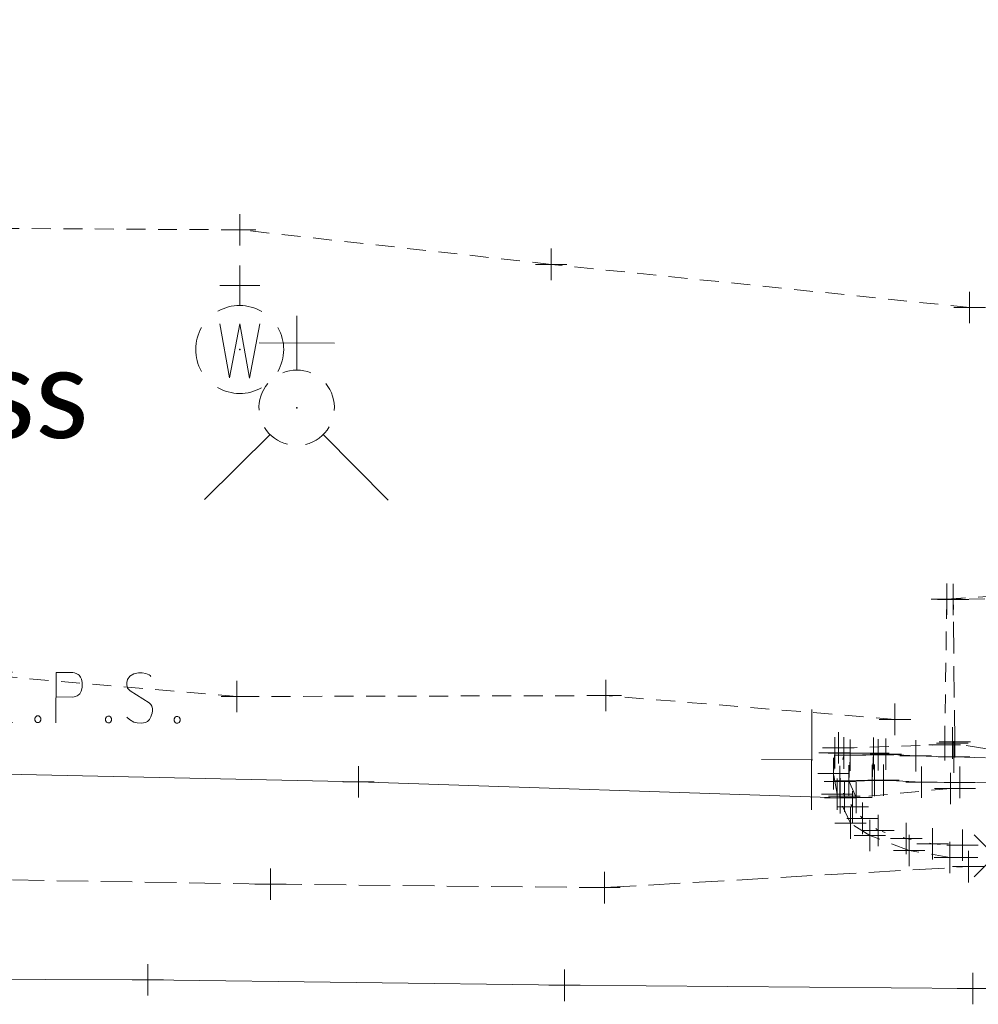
# Model space of a CAD drawing. Extents: x 146022 to 147316, y 438423 to 438809.
# Tile 11 of 256: x 146855 to 146885, y 438638 to 438669. Entities that reach past the tile are written whole.
import ezdxf

# ---------------------------------------------------------------- set-up
doc = ezdxf.new("R2010")
doc.units = 0
doc.header["$MEASUREMENT"] = 0
for name, pattern in [('DGN Style 1', [0.602689, 0.001003, -0.601686]), ('DGN Style 2', [1.00281, 0.601686, -0.401124]), ('DGN Style 3', [1.403934, 1.00281, -0.401124]), ('grltex', [0])]:
    doc.linetypes.add(name, pattern=pattern)
for name, color, linetype, lineweight in [('BR_X_SV_Abut', 230, 'DGN Style 3', 0), ('PM_X_Edge_Line', 40, 'Continuous', 0), ('PV_X_Curb', 120, 'DGN Style 1', 0), ('PV_X_Shoulder', 30, 'DGN Style 3', 0), ('RD_X_GR_Lt', 97, 'grltex', 0), ('RD_X_Text', 7, 'Continuous', 0), ('SN_X_Public', 3, 'Continuous', 0), ('SN_X_Public (Construction)', 3, 'Continuous', 0), ('SV_P_Mon_Cells_Set', 7, 'Continuous', 0), ('SV_X_Break_Lines', 4, 'DGN Style 2', 0), ('SV_X_Random_Point (Construction)', 7, 'Continuous', 0), ('SV_X_Toe_of_Slope', 193, 'DGN Style 2', 0), ('SV_X_Top_of_Bank', 97, 'DGN Style 2', 0), ('UT_X_Water_Cells', 133, 'Continuous', 0), ('UT_X_Water_Cells (Construction)', 133, 'Continuous', 0)]:
    doc.layers.add(name, color=color, linetype=linetype, lineweight=lineweight)
doc.layers.add('SV_X_Shot_Marker (Construction)', color=40, linetype='Continuous', lineweight=0, transparency=0.5)
doc.styles.add('Style-Calibri Light', font='calibril.ttf')

# ---------------------------------------------------------------- blocks, each defined once
blk = doc.blocks.new('IPS')
at = {"layer": 'SV_P_Mon_Cells_Set', "linetype": 'Continuous', "lineweight": 0}
h = blk.add_hatch(color=52, dxfattribs=at)
edge = h.paths.add_edge_path()
edge.add_arc((0, 0), 0.06, 0, 360)
at = {"layer": 'SV_P_Mon_Cells_Set', "color": 52, "linetype": 'Continuous', "lineweight": 0, "flags": 128}
for points in [[(0.1009, 0.0401), (0.1186, 0.0401)], [(0.1098, -0.0399), (0.1098, 0.0401)], [(0.188, -0.0399), (0.188, 0.0401), (0.2145, 0.0401), (0.2172, 0.0394), (0.2211, 0.0382), (0.2228, 0.0369), (0.2244, 0.0357), (0.2266, 0.0325), (0.2283, 0.0294), (0.2294, 0.0243), (0.2294, 0.0168), (0.2288, 0.0143), (0.2277, 0.0105), (0.2255, 0.0061), (0.2233, 0.0042), (0.2217, 0.0029), (0.2189, 0.0017), (0.2145, 0.001), (0.188, 0.001)], [(0.3385, 0.0344), (0.3374, 0.0357), (0.3357, 0.0369), (0.3308, 0.0388), (0.3247, 0.0401), (0.3203, 0.0401), (0.3187, 0.0401), (0.3115, 0.0382), (0.3054, 0.0344), (0.3016, 0.0294), (0.3005, 0.0243), (0.3005, 0.0206), (0.3016, 0.0155), (0.306, 0.0111), (0.3363, -0.0078), (0.339, -0.0103), (0.3401, -0.0128), (0.3412, -0.0166), (0.3412, -0.0204), (0.3407, -0.0242), (0.3401, -0.0267), (0.339, -0.0298), (0.3379, -0.0324), (0.3368, -0.0342), (0.3352, -0.0361), (0.3335, -0.0374), (0.3313, -0.0387), (0.3297, -0.0393), (0.3247, -0.0399), (0.317, -0.0399), (0.312, -0.0387), (0.3049, -0.0342), (0.3005, -0.0305)], [(0.1577, -0.0292), (0.1605, -0.0292), (0.1621, -0.0305), (0.1638, -0.033), (0.1638, -0.0361), (0.1621, -0.0387), (0.1605, -0.0399), (0.1577, -0.0399), (0.1561, -0.0387), (0.1544, -0.0361), (0.1544, -0.033), (0.1561, -0.0305), (0.1577, -0.0292)], [(0.2702, -0.0292), (0.2729, -0.0292), (0.2746, -0.0305), (0.2762, -0.033), (0.2762, -0.0361), (0.2746, -0.0387), (0.2729, -0.0399), (0.2702, -0.0399), (0.2685, -0.0387), (0.2668, -0.0361), (0.2668, -0.033), (0.2685, -0.0305), (0.2702, -0.0292)], [(0.3793, -0.0292), (0.382, -0.0292), (0.3837, -0.0305), (0.3853, -0.033), (0.3853, -0.0361), (0.3837, -0.0387), (0.382, -0.0399), (0.3793, -0.0399), (0.3776, -0.0387), (0.376, -0.0361), (0.376, -0.033), (0.3776, -0.0305), (0.3793, -0.0292)], [(0.1009, -0.0399), (0.1186, -0.0399)]]:
    blk.add_lwpolyline(points, dxfattribs=at)
blk = doc.blocks.new('SVPT_188')
at = {"layer": 'SV_X_Shot_Marker (Construction)', "transparency": 33554495}
for p, q in [((0, 0.025), (0, -0.025)), ((-0.025, 0), (0.025, 0))]:
    blk.add_line(p, q, dxfattribs=at)
blk.add_point((0, 0), dxfattribs=at)
blk = doc.blocks.new('SVPT_189')
at = {"layer": 'SV_X_Shot_Marker (Construction)', "transparency": 33554495}
for p, q in [((0, 0.025), (0, -0.025)), ((-0.025, 0), (0.025, 0))]:
    blk.add_line(p, q, dxfattribs=at)
blk.add_point((0, 0), dxfattribs=at)
blk = doc.blocks.new('SGN1P_6')
at = {"layer": 'SN_X_Public', "color": 3, "linetype": 'Continuous', "lineweight": 0}
for p, q in [((0, 0.08), (0, -0.08)), ((0, 0), (-0.08, 0))]:
    blk.add_line(p, q, dxfattribs=at)
at = {"layer": 'SN_X_Public (Construction)', "color": 3, "linetype": 'Continuous', "lineweight": 30}
blk.add_point((0, 0), dxfattribs=at)
blk = doc.blocks.new('SVPT_213')
at = {"layer": 'SV_X_Shot_Marker (Construction)', "transparency": 33554495}
for p, q in [((0, 0.025), (0, -0.025)), ((-0.025, 0), (0.025, 0))]:
    blk.add_line(p, q, dxfattribs=at)
blk.add_point((0, 0), dxfattribs=at)
blk = doc.blocks.new('SVPT_214')
at = {"layer": 'SV_X_Shot_Marker (Construction)', "transparency": 33554495}
for p, q in [((0, 0.025), (0, -0.025)), ((-0.025, 0), (0.025, 0))]:
    blk.add_line(p, q, dxfattribs=at)
blk.add_point((0, 0), dxfattribs=at)
blk = doc.blocks.new('SVPT_215')
at = {"layer": 'SV_X_Shot_Marker (Construction)', "transparency": 33554495}
for p, q in [((0, 0.025), (0, -0.025)), ((-0.025, 0), (0.025, 0))]:
    blk.add_line(p, q, dxfattribs=at)
blk.add_point((0, 0), dxfattribs=at)
blk = doc.blocks.new('SVPT_216')
at = {"layer": 'SV_X_Shot_Marker (Construction)', "transparency": 33554495}
for p, q in [((0, 0.025), (0, -0.025)), ((-0.025, 0), (0.025, 0))]:
    blk.add_line(p, q, dxfattribs=at)
blk.add_point((0, 0), dxfattribs=at)
blk = doc.blocks.new('SVPT_217')
at = {"layer": 'SV_X_Shot_Marker (Construction)', "transparency": 33554495}
for p, q in [((0, 0.025), (0, -0.025)), ((-0.025, 0), (0.025, 0))]:
    blk.add_line(p, q, dxfattribs=at)
blk.add_point((0, 0), dxfattribs=at)
blk = doc.blocks.new('SVPT_218')
at = {"layer": 'SV_X_Shot_Marker (Construction)', "transparency": 33554495}
for p, q in [((0, 0.025), (0, -0.025)), ((-0.025, 0), (0.025, 0))]:
    blk.add_line(p, q, dxfattribs=at)
blk.add_point((0, 0), dxfattribs=at)
blk = doc.blocks.new('SVPT_345')
at = {"layer": 'SV_X_Shot_Marker (Construction)', "transparency": 33554495}
for p, q in [((0, 0.025), (0, -0.025)), ((-0.025, 0), (0.025, 0))]:
    blk.add_line(p, q, dxfattribs=at)
blk.add_point((0, 0), dxfattribs=at)
blk = doc.blocks.new('SVPT_346')
at = {"layer": 'SV_X_Shot_Marker (Construction)', "transparency": 33554495}
for p, q in [((0, 0.025), (0, -0.025)), ((-0.025, 0), (0.025, 0))]:
    blk.add_line(p, q, dxfattribs=at)
blk.add_point((0, 0), dxfattribs=at)
blk = doc.blocks.new('SVPT_347')
at = {"layer": 'SV_X_Shot_Marker (Construction)', "transparency": 33554495}
for p, q in [((0, 0.025), (0, -0.025)), ((-0.025, 0), (0.025, 0))]:
    blk.add_line(p, q, dxfattribs=at)
blk.add_point((0, 0), dxfattribs=at)
blk = doc.blocks.new('SVPT_363')
at = {"layer": 'SV_X_Shot_Marker (Construction)', "transparency": 33554495}
for p, q in [((0, 0.025), (0, -0.025)), ((-0.025, 0), (0.025, 0))]:
    blk.add_line(p, q, dxfattribs=at)
blk.add_point((0, 0), dxfattribs=at)
blk = doc.blocks.new('SVPT_364')
at = {"layer": 'SV_X_Shot_Marker (Construction)', "transparency": 33554495}
for p, q in [((0, 0.025), (0, -0.025)), ((-0.025, 0), (0.025, 0))]:
    blk.add_line(p, q, dxfattribs=at)
blk.add_point((0, 0), dxfattribs=at)
blk = doc.blocks.new('SVPT_365')
at = {"layer": 'SV_X_Shot_Marker (Construction)', "transparency": 33554495}
for p, q in [((0, 0.025), (0, -0.025)), ((-0.025, 0), (0.025, 0))]:
    blk.add_line(p, q, dxfattribs=at)
blk.add_point((0, 0), dxfattribs=at)
blk = doc.blocks.new('FH_1')
at = {"layer": 'UT_X_Water_Cells', "color": 133, "linetype": 'Continuous', "lineweight": 0}
for p, q in [((-0.0001, 0.0602), (-0.0001, 0.1462)), ((0.0599, 0.1032), (-0.0601, 0.1032)), ((-0.0423, -0.0424), (-0.1463, -0.1463)), ((0.0422, -0.0424), (0.1462, -0.1463))]:
    blk.add_line(p, q, dxfattribs=at)
for start, end in [(68.1395, 112.038), (140.021, 184.0629), (356.0165, 39.9889), (283.8239, 329.9097), (211.8788, 255.8479)]:
    blk.add_arc((0, 0), 0.06, start, end, dxfattribs=at)
at = {"layer": 'UT_X_Water_Cells (Construction)', "color": 133, "linetype": 'Continuous', "lineweight": 30}
blk.add_point((0, 0), dxfattribs=at)
blk.add_point((0, 0), dxfattribs=at)
blk = doc.blocks.new('WGV_1')
at = {"layer": 'UT_X_Water_Cells', "color": 133, "linetype": 'Continuous', "lineweight": 0}
for p, q in [((0, 0.07), (0, 0.1336)), ((0.0317, 0.1018), (-0.0318, 0.1018))]:
    blk.add_line(p, q, dxfattribs=at)
at = {"layer": 'UT_X_Water_Cells', "color": 133, "linetype": 'Continuous', "lineweight": 0, "flags": 128}
blk.add_lwpolyline([(-0.0318, 0.041), (-0.0159, -0.0452), (0, 0.041), (0.016, -0.0452), (0.0318, 0.041)], dxfattribs=at)
at = {"layer": 'UT_X_Water_Cells', "color": 133, "linetype": 'Continuous', "lineweight": 0}
for start, end in [(60.0184, 120.0157), (330.0184, 29.9816), (239.9843, 299.9816)]:
    blk.add_arc((0, 0.0001), 0.07, start, end, dxfattribs=at)
at = {"layer": 'UT_X_Water_Cells', "color": 133, "linetype": 'Continuous', "lineweight": 0, "extrusion": (0, 0, -1)}
blk.add_arc((0, 0.0001), 0.07, 330.0184, 29.9816, dxfattribs=at)
at = {"layer": 'UT_X_Water_Cells (Construction)', "color": 133, "linetype": 'Continuous', "lineweight": 30}
blk.add_point((0, 0), dxfattribs=at)
blk = doc.blocks.new('SVPT_485')
at = {"layer": 'SV_X_Shot_Marker (Construction)', "transparency": 33554495}
for p, q in [((0, 0.025), (0, -0.025)), ((-0.025, 0), (0.025, 0))]:
    blk.add_line(p, q, dxfattribs=at)
blk.add_point((0, 0), dxfattribs=at)
blk = doc.blocks.new('SVPT_486')
at = {"layer": 'SV_X_Shot_Marker (Construction)', "transparency": 33554495}
for p, q in [((0, 0.025), (0, -0.025)), ((-0.025, 0), (0.025, 0))]:
    blk.add_line(p, q, dxfattribs=at)
blk.add_point((0, 0), dxfattribs=at)
blk = doc.blocks.new('SVPT_487')
at = {"layer": 'SV_X_Shot_Marker (Construction)', "transparency": 33554495}
for p, q in [((0, 0.025), (0, -0.025)), ((-0.025, 0), (0.025, 0))]:
    blk.add_line(p, q, dxfattribs=at)
blk.add_point((0, 0), dxfattribs=at)
blk = doc.blocks.new('SVPT_488')
at = {"layer": 'SV_X_Shot_Marker (Construction)', "transparency": 33554495}
for p, q in [((0, 0.025), (0, -0.025)), ((-0.025, 0), (0.025, 0))]:
    blk.add_line(p, q, dxfattribs=at)
blk.add_point((0, 0), dxfattribs=at)
blk = doc.blocks.new('SVPT_489')
at = {"layer": 'SV_X_Shot_Marker (Construction)', "transparency": 33554495}
for p, q in [((0, 0.025), (0, -0.025)), ((-0.025, 0), (0.025, 0))]:
    blk.add_line(p, q, dxfattribs=at)
blk.add_point((0, 0), dxfattribs=at)
blk = doc.blocks.new('SVPT_490')
at = {"layer": 'SV_X_Shot_Marker (Construction)', "transparency": 33554495}
for p, q in [((0, 0.025), (0, -0.025)), ((-0.025, 0), (0.025, 0))]:
    blk.add_line(p, q, dxfattribs=at)
blk.add_point((0, 0), dxfattribs=at)
blk = doc.blocks.new('SVPT_491')
at = {"layer": 'SV_X_Shot_Marker (Construction)', "transparency": 33554495}
for p, q in [((0, 0.025), (0, -0.025)), ((-0.025, 0), (0.025, 0))]:
    blk.add_line(p, q, dxfattribs=at)
blk.add_point((0, 0), dxfattribs=at)
blk = doc.blocks.new('SVPT_492')
at = {"layer": 'SV_X_Shot_Marker (Construction)', "transparency": 33554495}
for p, q in [((0, 0.025), (0, -0.025)), ((-0.025, 0), (0.025, 0))]:
    blk.add_line(p, q, dxfattribs=at)
blk.add_point((0, 0), dxfattribs=at)
blk = doc.blocks.new('SVPT_493')
at = {"layer": 'SV_X_Shot_Marker (Construction)', "transparency": 33554495}
for p, q in [((0, 0.025), (0, -0.025)), ((-0.025, 0), (0.025, 0))]:
    blk.add_line(p, q, dxfattribs=at)
blk.add_point((0, 0), dxfattribs=at)
blk = doc.blocks.new('SVPT_495')
at = {"layer": 'SV_X_Shot_Marker (Construction)', "transparency": 33554495}
for p, q in [((0, 0.025), (0, -0.025)), ((-0.025, 0), (0.025, 0))]:
    blk.add_line(p, q, dxfattribs=at)
blk.add_point((0, 0), dxfattribs=at)
blk = doc.blocks.new('SVPT_496')
at = {"layer": 'SV_X_Shot_Marker (Construction)', "transparency": 33554495}
for p, q in [((0, 0.025), (0, -0.025)), ((-0.025, 0), (0.025, 0))]:
    blk.add_line(p, q, dxfattribs=at)
blk.add_point((0, 0), dxfattribs=at)
blk = doc.blocks.new('SVPT_497')
at = {"layer": 'SV_X_Shot_Marker (Construction)', "transparency": 33554495}
for p, q in [((0, 0.025), (0, -0.025)), ((-0.025, 0), (0.025, 0))]:
    blk.add_line(p, q, dxfattribs=at)
blk.add_point((0, 0), dxfattribs=at)
blk = doc.blocks.new('SVPT_498')
at = {"layer": 'SV_X_Shot_Marker (Construction)', "transparency": 33554495}
for p, q in [((0, 0.025), (0, -0.025)), ((-0.025, 0), (0.025, 0))]:
    blk.add_line(p, q, dxfattribs=at)
blk.add_point((0, 0), dxfattribs=at)
blk = doc.blocks.new('SVPT_500')
at = {"layer": 'SV_X_Shot_Marker (Construction)', "transparency": 33554495}
for p, q in [((0, 0.025), (0, -0.025)), ((-0.025, 0), (0.025, 0))]:
    blk.add_line(p, q, dxfattribs=at)
blk.add_point((0, 0), dxfattribs=at)
blk = doc.blocks.new('SVPT_501')
at = {"layer": 'SV_X_Shot_Marker (Construction)', "transparency": 33554495}
for p, q in [((0, 0.025), (0, -0.025)), ((-0.025, 0), (0.025, 0))]:
    blk.add_line(p, q, dxfattribs=at)
blk.add_point((0, 0), dxfattribs=at)
blk = doc.blocks.new('SVPT_502')
at = {"layer": 'SV_X_Shot_Marker (Construction)', "transparency": 33554495}
for p, q in [((0, 0.025), (0, -0.025)), ((-0.025, 0), (0.025, 0))]:
    blk.add_line(p, q, dxfattribs=at)
blk.add_point((0, 0), dxfattribs=at)
blk = doc.blocks.new('SVPT_503')
at = {"layer": 'SV_X_Shot_Marker (Construction)', "transparency": 33554495}
for p, q in [((0, 0.025), (0, -0.025)), ((-0.025, 0), (0.025, 0))]:
    blk.add_line(p, q, dxfattribs=at)
blk.add_point((0, 0), dxfattribs=at)
blk = doc.blocks.new('SVPT_504')
at = {"layer": 'SV_X_Shot_Marker (Construction)', "transparency": 33554495}
for p, q in [((0, 0.025), (0, -0.025)), ((-0.025, 0), (0.025, 0))]:
    blk.add_line(p, q, dxfattribs=at)
blk.add_point((0, 0), dxfattribs=at)
blk = doc.blocks.new('SVPT_505')
at = {"layer": 'SV_X_Shot_Marker (Construction)', "transparency": 33554495}
for p, q in [((0, 0.025), (0, -0.025)), ((-0.025, 0), (0.025, 0))]:
    blk.add_line(p, q, dxfattribs=at)
blk.add_point((0, 0), dxfattribs=at)
blk = doc.blocks.new('SVPT_506')
at = {"layer": 'SV_X_Shot_Marker (Construction)', "transparency": 33554495}
for p, q in [((0, 0.025), (0, -0.025)), ((-0.025, 0), (0.025, 0))]:
    blk.add_line(p, q, dxfattribs=at)
blk.add_point((0, 0), dxfattribs=at)
blk = doc.blocks.new('SVPT_508')
at = {"layer": 'SV_X_Shot_Marker (Construction)', "transparency": 33554495}
for p, q in [((0, 0.025), (0, -0.025)), ((-0.025, 0), (0.025, 0))]:
    blk.add_line(p, q, dxfattribs=at)
blk.add_point((0, 0), dxfattribs=at)
blk = doc.blocks.new('SVPT_509')
at = {"layer": 'SV_X_Shot_Marker (Construction)', "transparency": 33554495}
for p, q in [((0, 0.025), (0, -0.025)), ((-0.025, 0), (0.025, 0))]:
    blk.add_line(p, q, dxfattribs=at)
blk.add_point((0, 0), dxfattribs=at)
blk = doc.blocks.new('SVPT_510')
at = {"layer": 'SV_X_Shot_Marker (Construction)', "transparency": 33554495}
for p, q in [((0, 0.025), (0, -0.025)), ((-0.025, 0), (0.025, 0))]:
    blk.add_line(p, q, dxfattribs=at)
blk.add_point((0, 0), dxfattribs=at)
blk = doc.blocks.new('SVPT_511')
at = {"layer": 'SV_X_Shot_Marker (Construction)', "transparency": 33554495}
for p, q in [((0, 0.025), (0, -0.025)), ((-0.025, 0), (0.025, 0))]:
    blk.add_line(p, q, dxfattribs=at)
blk.add_point((0, 0), dxfattribs=at)
blk = doc.blocks.new('SVPT_512')
at = {"layer": 'SV_X_Shot_Marker (Construction)', "transparency": 33554495}
for p, q in [((0, 0.025), (0, -0.025)), ((-0.025, 0), (0.025, 0))]:
    blk.add_line(p, q, dxfattribs=at)
blk.add_point((0, 0), dxfattribs=at)
blk = doc.blocks.new('SVPT_513')
at = {"layer": 'SV_X_Shot_Marker (Construction)', "transparency": 33554495}
for p, q in [((0, 0.025), (0, -0.025)), ((-0.025, 0), (0.025, 0))]:
    blk.add_line(p, q, dxfattribs=at)
blk.add_point((0, 0), dxfattribs=at)
blk = doc.blocks.new('SVPT_514')
at = {"layer": 'SV_X_Shot_Marker (Construction)', "transparency": 33554495}
for p, q in [((0, 0.025), (0, -0.025)), ((-0.025, 0), (0.025, 0))]:
    blk.add_line(p, q, dxfattribs=at)
blk.add_point((0, 0), dxfattribs=at)
blk = doc.blocks.new('SVPT_515')
at = {"layer": 'SV_X_Shot_Marker (Construction)', "transparency": 33554495}
for p, q in [((0, 0.025), (0, -0.025)), ((-0.025, 0), (0.025, 0))]:
    blk.add_line(p, q, dxfattribs=at)
blk.add_point((0, 0), dxfattribs=at)
blk = doc.blocks.new('SVPT_516')
at = {"layer": 'SV_X_Shot_Marker (Construction)', "transparency": 33554495}
for p, q in [((0, 0.025), (0, -0.025)), ((-0.025, 0), (0.025, 0))]:
    blk.add_line(p, q, dxfattribs=at)
blk.add_point((0, 0), dxfattribs=at)
blk = doc.blocks.new('SVPT_517')
at = {"layer": 'SV_X_Shot_Marker (Construction)', "transparency": 33554495}
for p, q in [((0, 0.025), (0, -0.025)), ((-0.025, 0), (0.025, 0))]:
    blk.add_line(p, q, dxfattribs=at)
blk.add_point((0, 0), dxfattribs=at)
blk = doc.blocks.new('SVPT_532')
at = {"layer": 'SV_X_Shot_Marker (Construction)', "transparency": 33554495}
for p, q in [((0, 0.025), (0, -0.025)), ((-0.025, 0), (0.025, 0))]:
    blk.add_line(p, q, dxfattribs=at)
blk.add_point((0, 0), dxfattribs=at)
blk = doc.blocks.new('SVPT_533')
at = {"layer": 'SV_X_Shot_Marker (Construction)', "transparency": 33554495}
for p, q in [((0, 0.025), (0, -0.025)), ((-0.025, 0), (0.025, 0))]:
    blk.add_line(p, q, dxfattribs=at)
blk.add_point((0, 0), dxfattribs=at)
blk = doc.blocks.new('SVPT_534')
at = {"layer": 'SV_X_Shot_Marker (Construction)', "transparency": 33554495}
for p, q in [((0, 0.025), (0, -0.025)), ((-0.025, 0), (0.025, 0))]:
    blk.add_line(p, q, dxfattribs=at)
blk.add_point((0, 0), dxfattribs=at)
blk = doc.blocks.new('SVPT_537')
at = {"layer": 'SV_X_Shot_Marker (Construction)', "transparency": 33554495}
for p, q in [((0, 0.025), (0, -0.025)), ((-0.025, 0), (0.025, 0))]:
    blk.add_line(p, q, dxfattribs=at)
blk.add_point((0, 0), dxfattribs=at)
blk = doc.blocks.new('SVPT_538')
at = {"layer": 'SV_X_Shot_Marker (Construction)', "transparency": 33554495}
for p, q in [((0, 0.025), (0, -0.025)), ((-0.025, 0), (0.025, 0))]:
    blk.add_line(p, q, dxfattribs=at)
blk.add_point((0, 0), dxfattribs=at)
blk = doc.blocks.new('SVPT_539')
at = {"layer": 'SV_X_Shot_Marker (Construction)', "transparency": 33554495}
for p, q in [((0, 0.025), (0, -0.025)), ((-0.025, 0), (0.025, 0))]:
    blk.add_line(p, q, dxfattribs=at)
blk.add_point((0, 0), dxfattribs=at)
blk = doc.blocks.new('X_102')
at = {"layer": 'SV_X_Random_Point (Construction)', "color": 7, "linetype": 'Continuous', "lineweight": 0, "transparency": 33554559}
for p, q in [((-0.0333, -0.0334), (0.0333, 0.0334)), ((-0.0333, 0.0334), (0.0333, -0.0334))]:
    blk.add_line(p, q, dxfattribs=at)

msp = doc.modelspace()

# ---------------------------------------------------------------- linework, layer by layer
at = {"layer": 'BR_X_SV_Abut'}
for points in [[(146884.501, 438646.475, 1139.722), (146884.578, 438646.517, 1139.721), (146884.53, 438651.038, 1136.397), (146886.076, 438651.078, 1136.357), (146886.102, 438646.34, 1139.744), (146885.926, 438646.234, 1139.728)], [(146886.272, 438645.196, 1142.515), (146884.738, 438645.224, 1142.52), (146883.522, 438645.232, 1142.275), (146882.313, 438645.296, 1141.814), (146882.025, 438645.287, 1141.501), (146881.954, 438645.279, 1141.215), (146881.992, 438646.148, 1141.235), (146882.139, 438646.101, 1141.636), (146882.383, 438646.123, 1141.868), (146883.335, 438646.068, 1142.193), (146884.553, 438646.031, 1142.483), (146886.269, 438645.993, 1142.5)]]:
    msp.add_polyline3d(points, close=True, dxfattribs=at)
at = {"layer": 'PM_X_Edge_Line', "color": 7}
msp.add_polyline3d([(146885.152, 438638.663, 1139.056), (146872.164, 438638.767, 1139.304), (146858.905, 438638.943, 1139.598), (146845.823, 438638.981, 1139.898), (146841.715, 438638.913, 1139.983)], dxfattribs=at)
at = {"layer": 'PV_X_Curb'}
msp.add_polyline3d([(146884.823, 438643.223, 1139.696), (146883.874, 438643.267, 1139.731), (146883.037, 438643.441, 1139.752), (146882.146, 438643.693, 1139.763), (146881.644, 438644.078, 1139.766), (146881.329, 438644.442, 1139.781), (146881.066, 438644.784, 1139.778), (146880.925, 438645.253, 1139.794), (146881.05, 438646.157, 1139.841)], dxfattribs=at)
at = {"layer": 'PV_X_Shoulder'}
msp.add_polyline3d([(146811.81, 438671.611, 1139.738), (146813.032, 438667.371, 1139.783), (146814.4, 438664.143, 1139.881), (146816.09, 438660.726, 1140.035), (146818.254, 438657.479, 1140.092), (146820.277, 438654.313, 1140.097), (146822.572, 438651.098, 1140.072), (146824.832, 438648.732, 1140.037), (146827.741, 438646.394, 1139.996), (146830.362, 438644.967, 1139.985), (146833.335, 438643.466, 1140.002), (146834.703, 438642.447, 1140.009), (146838.588, 438642.368, 1139.958), (146847.582, 438642.235, 1139.788), (146862.806, 438641.984, 1139.436), (146873.436, 438641.875, 1139.225), (146885.01, 438642.542, 1139.04)], dxfattribs=at)
at = {"layer": 'RD_X_GR_Lt'}
msp.add_polyline3d([(146815.116, 438703.734, 1138.638), (146813.881, 438700.211, 1138.782), (146813.131, 438694.112, 1139.06), (146813.178, 438687.585, 1139.238), (146813.408, 438681.714, 1139.581), (146813.766, 438675.037, 1139.756), (146815.108, 438668.866, 1139.745), (146817.557, 438663.105, 1139.959), (146820.985, 438657.809, 1140.142), (146825.407, 438653.392, 1140.002), (146830.216, 438649.567, 1139.838), (146836.031, 438646.985, 1139.767), (146842.318, 438645.897, 1139.82), (146848.519, 438645.613, 1139.711), (146865.611, 438645.239, 1139.299), (146880.935, 438644.729, 1139.388)], dxfattribs=at)
at = {"layer": 'SV_X_Break_Lines'}
for points in [[(146880.875, 438646.319, 1138.669), (146884.258, 438646.419, 1138.105), (146884.324, 438651.05, 1135.09), (146886.25, 438651.178, 1134.096)], [(146886.311, 438642.831, 1138.987), (146884.426, 438642.836, 1139.012), (146883.128, 438643.054, 1139.11), (146881.878, 438643.533, 1139.254), (146881.257, 438643.923, 1139.269), (146880.841, 438644.849, 1139.373), (146880.717, 438645.501, 1139.24), (146880.757, 438646.165, 1139.17)], [(146886.24, 438645.034, 1139.678), (146884.438, 438645.028, 1139.729), (146881.446, 438644.745, 1139.78), (146881.207, 438645.27, 1139.797), (146881.246, 438646.092, 1139.843)]]:
    msp.add_polyline3d(points, dxfattribs=at)
at = {"layer": 'SV_X_Toe_of_Slope'}
msp.add_polyline3d([(146885.051, 438660.33, 1132.729), (146871.736, 438661.704, 1134.34), (146861.836, 438662.803, 1134.909), (146850.548, 438662.866, 1135.75), (146845.676, 438666.465, 1135.995)], dxfattribs=at)
at = {"layer": 'SV_X_Top_of_Bank'}
msp.add_polyline3d([(146882.675, 438647.228, 1138.167), (146873.473, 438647.984, 1138.547), (146861.739, 438647.954, 1139.092), (146844.859, 438649.406, 1139.831), (146838.283, 438653.441, 1138.854)], dxfattribs=at)

# ---------------------------------------------------------------- block references
at = {"layer": 'SN_X_Public', "color": 3, "linetype": 'Continuous', "lineweight": 0, "xscale": 20, "yscale": 20, "zscale": 20, "rotation": 359.788880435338}
msp.add_blockref('SGN1P_6', (146880.029, 438645.945, 1139.085), dxfattribs=at)
at = {"layer": 'SV_P_Mon_Cells_Set', "color": 52, "linetype": 'Continuous', "lineweight": 0, "xscale": 20, "yscale": 20, "zscale": 20, "rotation": 359.7888804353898}
msp.add_blockref('IPS', (146852.226, 438647.934, 1139.92), dxfattribs=at)
at = {"layer": 'SV_X_Random_Point (Construction)', "color": 7, "linetype": 'Continuous', "lineweight": 0, "transparency": 33554559, "xscale": 20, "yscale": 20, "zscale": 20}
msp.add_blockref('X_102', (146885.858, 438642.888, 1138.986), dxfattribs=at)
at = {"layer": 'SV_X_Shot_Marker (Construction)', "transparency": 33554495, "xscale": 20, "yscale": 20, "zscale": 20}
for name, p in [('SVPT_365', (146861.836, 438662.803, 1134.909)), ('SVPT_364', (146871.736, 438661.704, 1134.34)), ('SVPT_363', (146885.051, 438660.33, 1132.729)), ('SVPT_539', (146884.324, 438651.05, 1135.09)), ('SVPT_534', (146884.53, 438651.038, 1136.397)), ('SVPT_347', (146861.739, 438647.954, 1139.092)), ('SVPT_346', (146873.473, 438647.984, 1138.547)), ('SVPT_345', (146882.675, 438647.228, 1138.167)), ('SVPT_533', (146884.578, 438646.517, 1139.721)), ('SVPT_537', (146880.875, 438646.319, 1138.669)), ('SVPT_538', (146884.258, 438646.419, 1138.105)), ('SVPT_532', (146884.501, 438646.475, 1139.722)), ('SVPT_506', (146880.757, 438646.165, 1139.17)), ('SVPT_493', (146881.05, 438646.157, 1139.841)), ('SVPT_498', (146881.246, 438646.092, 1139.843)), ('SVPT_513', (146881.992, 438646.148, 1141.235)), ('SVPT_514', (146882.139, 438646.101, 1141.636)), ('SVPT_515', (146882.383, 438646.123, 1141.868)), ('SVPT_516', (146883.335, 438646.068, 1142.193)), ('SVPT_517', (146884.553, 438646.031, 1142.483)), ('SVPT_505', (146880.717, 438645.501, 1139.24)), ('SVPT_492', (146880.925, 438645.253, 1139.794)), ('SVPT_497', (146881.207, 438645.27, 1139.797)), ('SVPT_512', (146881.954, 438645.279, 1141.215)), ('SVPT_511', (146882.025, 438645.287, 1141.501)), ('SVPT_510', (146882.313, 438645.296, 1141.814)), ('SVPT_188', (146865.611, 438645.239, 1139.299)), ('SVPT_509', (146883.522, 438645.232, 1142.275)), ('SVPT_495', (146884.438, 438645.028, 1139.729)), ('SVPT_508', (146884.738, 438645.224, 1142.52)), ('SVPT_504', (146880.841, 438644.849, 1139.373)), ('SVPT_189', (146880.935, 438644.729, 1139.388)), ('SVPT_491', (146881.066, 438644.784, 1139.778)), ('SVPT_496', (146881.446, 438644.745, 1139.78)), ('SVPT_490', (146881.329, 438644.442, 1139.781)), ('SVPT_489', (146881.644, 438644.078, 1139.766)), ('SVPT_503', (146881.257, 438643.923, 1139.269)), ('SVPT_488', (146882.146, 438643.693, 1139.763)), ('SVPT_502', (146881.878, 438643.533, 1139.254)), ('SVPT_487', (146883.037, 438643.441, 1139.752)), ('SVPT_501', (146883.128, 438643.054, 1139.11)), ('SVPT_486', (146883.874, 438643.267, 1139.731)), ('SVPT_485', (146884.823, 438643.223, 1139.696)), ('SVPT_500', (146884.426, 438642.836, 1139.012)), ('SVPT_215', (146885.01, 438642.542, 1139.04)), ('SVPT_213', (146862.806, 438641.984, 1139.436)), ('SVPT_214', (146873.436, 438641.875, 1139.225)), ('SVPT_218', (146858.905, 438638.943, 1139.598)), ('SVPT_217', (146872.164, 438638.767, 1139.304)), ('SVPT_216', (146885.152, 438638.663, 1139.056))]:
    msp.add_blockref(name, p, dxfattribs=at)
at = {"layer": 'UT_X_Water_Cells', "color": 133, "linetype": 'Continuous', "lineweight": 0, "xscale": 20, "yscale": 20, "zscale": 20}
for name, p, rotation in [('WGV_1', (146861.827, 438658.993, 1135.959), 359.788880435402), ('FH_1', (146863.641, 438657.141, 1135.281), 359.7888804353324)]:
    msp.add_blockref(name, p, dxfattribs=dict(at, rotation=rotation))

# ---------------------------------------------------------------- texts
at = {"layer": 'RD_X_Text', "linetype": 'Continuous', "style": 'Style-Calibri Light'}
msp.add_text('Grass', height=2.8, dxfattribs=at).set_placement((146847.239, 438656.176))

doc.saveas('drawing.dxf')
